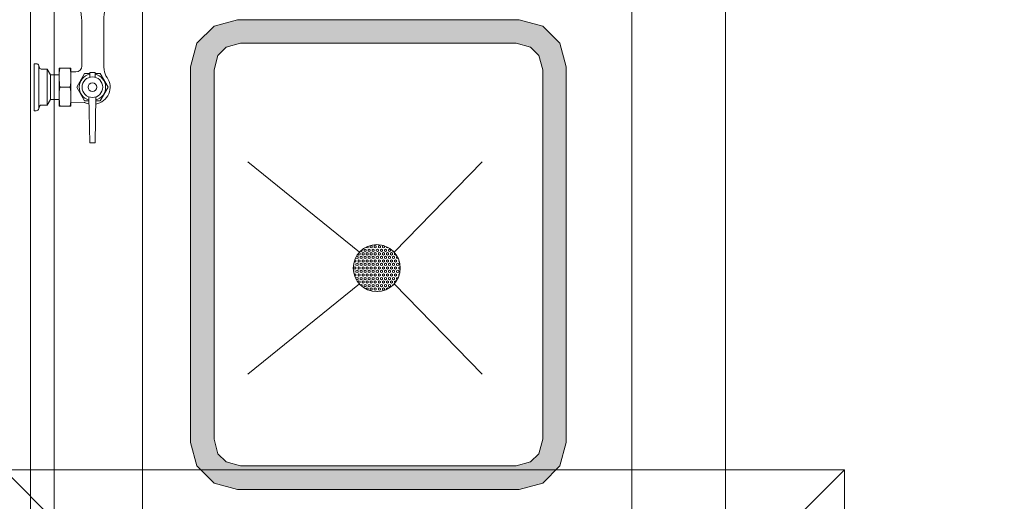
# Model space of a CAD drawing. Header units: millimetres. Extents: x 99250 to 122845, y -19292 to 18303.
# Tile 39 of 99: x 114108 to 115158, y 12141 to 12655. Entities that reach past the tile are written whole.
import ezdxf

# ---------------------------------------------------------------- set-up
doc = ezdxf.new("R2010")
doc.units = ezdxf.units.MM
doc.header["$MEASUREMENT"] = 0
doc.layers.add('IRISH HOUSE_HYD AIRPORT_DRAINAGE LAYOUT 1$0$GREY SCALE', color=8, linetype='Continuous')
doc.layers.add('IRISH HOUSE_HYD AIRPORT_DRAINAGE LAYOUT 1$0$GREYSCALE', color=8, linetype='Continuous', lineweight=0)
doc.layers.add('M-MEP-ELPR-EQUIP', color=6, linetype='Continuous', lineweight=20)

# ---------------------------------------------------------------- blocks, each defined once
blk = doc.blocks.new('IRISH HOUSE_HYD AIRPORT_DRAINAGE LAYOUT 1$0$FLOOR PLAN')
at = {"layer": 'IRISH HOUSE_HYD AIRPORT_DRAINAGE LAYOUT 1$0$GREYSCALE', "lineweight": 0}
h = blk.add_hatch(color=8, dxfattribs=at)
h.dxf.hatch_style = 1
h.paths.add_polyline_path([(14340, 12153.6), (14640.8, 12153.6), (14665.8, 12160.3), (14684.2, 12178.7), (14690.9, 12203.7), (14690.9, 12604.7), (14684.2, 12629.8), (14665.8, 12648.1), (14640.8, 12654.8), (14340, 12654.8), (14315, 12648.1), (14296.6, 12629.7), (14289.9, 12604.7), (14289.9, 12203.7), (14296.6, 12178.6), (14315, 12160.3)])
h.paths.add_polyline_path([(14343.3, 12178.7), (14637.5, 12178.7), (14652.9, 12182.8), (14661.7, 12191.6), (14665.8, 12207), (14665.8, 12601.4), (14661.7, 12616.8), (14652.8, 12625.6), (14637.5, 12629.8), (14343.3, 12629.7), (14327.9, 12625.6), (14319.1, 12616.8), (14315, 12601.4), (14315, 12207), (14319.1, 12191.6), (14328, 12182.8)], flags=16)
at = {"layer": 'IRISH HOUSE_HYD AIRPORT_DRAINAGE LAYOUT 1$0$GREYSCALE', "color": 8, "lineweight": 0}
for p, q in [((14119.2, 13241.3), (14119.2, 12032.3)), ((14144.3, 12032.3), (14144.2, 13241.3)), ((14238.5, 12032.3), (14238.5, 13241.3)), ((14760.8, 12032.4), (14760.7, 13241.3)), ((14861, 12032.4), (14861, 13241.4)), ((14173.9, 12627.6), (14173.9, 12653.9)), ((14173.9, 12605.4), (14173.9, 12653.7)), ((14197.4, 12627.6), (14197.4, 12653.9)), ((14197.4, 12605.4), (14197.4, 12653.7)), ((14340, 12654.8), (14315, 12648.1)), ((14640.8, 12654.8), (14340, 12654.8)), ((14665.8, 12648.1), (14640.8, 12654.8)), ((14315, 12648.1), (14296.6, 12629.7)), ((14684.2, 12629.8), (14665.8, 12648.1)), ((14296.6, 12629.7), (14289.9, 12604.7)), ((14327.9, 12625.6), (14319.1, 12616.8)), ((14343.3, 12629.7), (14327.9, 12625.6)), ((14637.5, 12629.8), (14343.3, 12629.7)), ((14652.8, 12625.6), (14637.5, 12629.8)), ((14661.7, 12616.8), (14652.8, 12625.6)), ((14690.9, 12604.7), (14684.2, 12629.8)), ((14319.1, 12616.8), (14315, 12601.4)), ((14665.8, 12601.4), (14661.7, 12616.8)), ((14125.2, 12607.9), (14123.2, 12607.9)), ((14123.2, 12607.9), (14123.2, 12557.7)), ((14128, 12559.9), (14128, 12605.7)), ((14129.2, 12602.9), (14128, 12605.7)), ((14136.8, 12601.9), (14130.6, 12601.9)), ((14136.8, 12601.9), (14140.6, 12596.1)), ((14136.8, 12563.7), (14136.8, 12601.9)), ((14162.2, 12603.1), (14149.7, 12603.1)), ((14149.7, 12582.8), (14149.7, 12603.1)), ((14162.2, 12603.1), (14162.2, 12562.6)), ((14162.2, 12599.1), (14167.6, 12599.1)), ((14289.9, 12604.7), (14289.9, 12203.7)), ((14315, 12601.4), (14315, 12207)), ((14665.8, 12207), (14665.8, 12601.4)), ((14690.9, 12203.7), (14690.9, 12604.7)), ((14140.6, 12596.1), (14140.6, 12569.6)), ((14149.7, 12596.1), (14140.6, 12596.1)), ((14176.9, 12597.3), (14168.5, 12582.8)), ((14182.3, 12597.3), (14176.9, 12597.3)), ((14182.3, 12593.4), (14182.3, 12598.6)), ((14188.1, 12598.6), (14182.3, 12598.6)), ((14188.1, 12593.4), (14188.1, 12598.6)), ((14193.5, 12597.3), (14188.1, 12597.3)), ((14201.9, 12582.8), (14193.5, 12597.3)), ((14149.7, 12562.6), (14149.7, 12582.8)), ((14161.4, 12582.8), (14150.5, 12582.8)), ((14168.5, 12582.8), (14176.9, 12568.4)), ((14193.5, 12568.4), (14201.9, 12582.8)), ((14136.8, 12563.7), (14140.6, 12569.5)), ((14149.7, 12569.5), (14140.6, 12569.5)), ((14176.9, 12568.4), (14181.5, 12568.4)), ((14182.3, 12523.3), (14181.5, 12572.5)), ((14188.1, 12523.3), (14188.9, 12572.5)), ((14188.9, 12568.4), (14193.5, 12568.4)), ((14125.2, 12557.7), (14123.2, 12557.7)), ((14129.2, 12562.8), (14128, 12559.9)), ((14136.8, 12563.7), (14130.6, 12563.7)), ((14162.2, 12562.6), (14149.7, 12562.6)), ((14162.2, 12566.7), (14176.4, 12566.6)), ((14182.3, 12523.3), (14188.1, 12523.3)), ((14470.2, 12406.6), (14351.1, 12503)), ((14470.2, 12406.6), (14351.1, 12503)), ((14470.2, 12406.6), (14351.1, 12503)), ((14470.2, 12406.6), (14351.1, 12503)), ((14601.3, 12503), (14507.2, 12406.6)), ((14601.3, 12503), (14507.2, 12406.6)), ((14601.3, 12503), (14507.2, 12406.6)), ((14601.3, 12503), (14507.2, 12406.6)), ((14476.3, 12409.9), (14475.2, 12409.3)), ((14477.3, 12409.3), (14476.3, 12409.9)), ((14477.3, 12411.8), (14477.3, 12412.1)), ((14478.4, 12411.2), (14477.3, 12411.8)), ((14479.5, 12411.8), (14478.4, 12411.2)), ((14479.5, 12411.8), (14479.5, 12413)), ((14479.5, 12413), (14479.5, 12413)), ((14480.6, 12409.9), (14479.5, 12409.3)), ((14481.7, 12409.3), (14480.6, 12409.9)), ((14482.8, 12413.7), (14481.7, 12413)), ((14481.7, 12411.8), (14481.7, 12413)), ((14482.8, 12411.2), (14481.7, 12411.8)), ((14483.9, 12413), (14482.8, 12413.7)), ((14483.9, 12411.8), (14482.8, 12411.2)), ((14483.9, 12411.8), (14483.9, 12413)), ((14484.9, 12409.9), (14483.9, 12409.3)), ((14486, 12409.3), (14484.9, 12409.9)), ((14487.1, 12413.7), (14486, 12413)), ((14486, 12411.8), (14486, 12413)), ((14487.1, 12411.2), (14486, 12411.8)), ((14488.2, 12413), (14487.1, 12413.7)), ((14488.2, 12411.8), (14487.1, 12411.2)), ((14488.2, 12411.8), (14488.2, 12413)), ((14489.3, 12409.9), (14488.2, 12409.3)), ((14490.4, 12409.3), (14489.3, 12409.9)), ((14491.4, 12413.7), (14490.4, 12413)), ((14490.4, 12411.8), (14490.4, 12413)), ((14491.4, 12411.2), (14490.4, 12411.8)), ((14492.5, 12413), (14491.4, 12413.7)), ((14492.5, 12411.8), (14491.4, 12411.2)), ((14492.5, 12411.8), (14492.5, 12413)), ((14493.6, 12409.9), (14492.5, 12409.3)), ((14494.7, 12409.3), (14493.6, 12409.9)), ((14495.8, 12413.7), (14494.7, 12413)), ((14494.7, 12411.8), (14494.7, 12413)), ((14495.8, 12411.2), (14494.7, 12411.8)), ((14496.9, 12413), (14495.8, 12413.7)), ((14496.9, 12411.8), (14495.8, 12411.2)), ((14496.9, 12411.8), (14496.9, 12413)), ((14498, 12409.9), (14496.9, 12409.3)), ((14499, 12409.3), (14498, 12409.9)), ((14499, 12411.8), (14499, 12412.6)), ((14500.1, 12411.2), (14499, 12411.8)), ((14500.9, 12411.6), (14500.1, 12411.2)), ((14502.3, 12409.9), (14501.2, 12409.3)), ((14503.4, 12409.3), (14502.3, 12409.9)), ((14466.5, 12400.5), (14466.5, 12401.3)), ((14467.6, 12399.9), (14466.5, 12400.5)), ((14467.6, 12402.4), (14466.8, 12402)), ((14468.7, 12401.8), (14467.6, 12402.4)), ((14468.7, 12400.5), (14467.6, 12399.9)), ((14468.7, 12404.3), (14468.7, 12404.8)), ((14469.7, 12403.6), (14468.7, 12404.3)), ((14468.7, 12400.5), (14468.7, 12401.8)), ((14470.8, 12404.3), (14469.7, 12403.6)), ((14470.8, 12405.5), (14469.8, 12406.1)), ((14470.8, 12404.3), (14470.8, 12405.5)), ((14471.9, 12402.4), (14470.8, 12401.8)), ((14470.8, 12400.5), (14470.8, 12401.8)), ((14471.9, 12399.9), (14470.8, 12400.5)), ((14471.9, 12407.4), (14471.3, 12407.8)), ((14473, 12408), (14471.9, 12407.4)), ((14473, 12401.8), (14471.9, 12402.4)), ((14473, 12400.5), (14471.9, 12399.9)), ((14473, 12408), (14473, 12409.3)), ((14474.1, 12406.2), (14473, 12405.5)), ((14473, 12404.3), (14473, 12405.5)), ((14474.1, 12403.6), (14473, 12404.3)), ((14473, 12400.5), (14473, 12401.8)), ((14475.2, 12405.5), (14474.1, 12406.2)), ((14475.2, 12404.3), (14474.1, 12403.6)), ((14475.2, 12408), (14475.2, 12409.3)), ((14476.3, 12407.4), (14475.2, 12408)), ((14475.2, 12404.3), (14475.2, 12405.5)), ((14476.3, 12402.4), (14475.2, 12401.8)), ((14475.2, 12400.5), (14475.2, 12401.8)), ((14476.3, 12399.9), (14475.2, 12400.5)), ((14477.3, 12408), (14476.3, 12407.4)), ((14477.3, 12401.8), (14476.3, 12402.4)), ((14477.3, 12400.5), (14476.3, 12399.9)), ((14477.3, 12408), (14477.3, 12409.3)), ((14478.4, 12406.2), (14477.3, 12405.5)), ((14477.3, 12404.3), (14477.3, 12405.5)), ((14478.4, 12403.6), (14477.3, 12404.3)), ((14477.3, 12400.5), (14477.3, 12401.8)), ((14479.5, 12405.5), (14478.4, 12406.2)), ((14479.5, 12404.3), (14478.4, 12403.6)), ((14479.5, 12408), (14479.5, 12409.3)), ((14480.6, 12407.4), (14479.5, 12408)), ((14479.5, 12404.3), (14479.5, 12405.5)), ((14480.6, 12402.4), (14479.5, 12401.8)), ((14479.5, 12400.5), (14479.5, 12401.8)), ((14480.6, 12399.9), (14479.5, 12400.5)), ((14481.7, 12408), (14480.6, 12407.4)), ((14481.7, 12401.8), (14480.6, 12402.4)), ((14481.7, 12400.5), (14480.6, 12399.9)), ((14481.7, 12408), (14481.7, 12409.3)), ((14482.8, 12406.2), (14481.7, 12405.5)), ((14481.7, 12404.3), (14481.7, 12405.5)), ((14482.8, 12403.6), (14481.7, 12404.3)), ((14481.7, 12400.5), (14481.7, 12401.8)), ((14483.9, 12405.5), (14482.8, 12406.2)), ((14483.9, 12404.3), (14482.8, 12403.6)), ((14483.9, 12408), (14483.9, 12409.3)), ((14484.9, 12407.4), (14483.9, 12408)), ((14483.9, 12404.3), (14483.9, 12405.5)), ((14484.9, 12402.4), (14483.9, 12401.8)), ((14483.9, 12400.5), (14483.9, 12401.8)), ((14484.9, 12399.9), (14483.9, 12400.5)), ((14486, 12408), (14484.9, 12407.4)), ((14486, 12401.8), (14484.9, 12402.4)), ((14486, 12400.5), (14484.9, 12399.9)), ((14486, 12408), (14486, 12409.3)), ((14487.1, 12406.2), (14486, 12405.5)), ((14486, 12404.3), (14486, 12405.5)), ((14487.1, 12403.6), (14486, 12404.3)), ((14486, 12400.5), (14486, 12401.8)), ((14488.2, 12405.5), (14487.1, 12406.2)), ((14488.2, 12404.3), (14487.1, 12403.6)), ((14488.2, 12408), (14488.2, 12409.3)), ((14489.3, 12407.4), (14488.2, 12408)), ((14488.2, 12404.3), (14488.2, 12405.5)), ((14489.3, 12402.4), (14488.2, 12401.8)), ((14488.2, 12400.5), (14488.2, 12401.8)), ((14489.3, 12399.9), (14488.2, 12400.5)), ((14490.4, 12408), (14489.3, 12407.4)), ((14490.4, 12401.8), (14489.3, 12402.4)), ((14490.4, 12400.5), (14489.3, 12399.9)), ((14490.4, 12408), (14490.4, 12409.3)), ((14491.4, 12406.2), (14490.4, 12405.5)), ((14490.4, 12404.3), (14490.4, 12405.5)), ((14491.4, 12403.6), (14490.4, 12404.3)), ((14490.4, 12400.5), (14490.4, 12401.8)), ((14492.5, 12405.5), (14491.4, 12406.2)), ((14492.5, 12404.3), (14491.4, 12403.6)), ((14492.5, 12408), (14492.5, 12409.3)), ((14493.6, 12407.4), (14492.5, 12408)), ((14492.5, 12404.3), (14492.5, 12405.5)), ((14493.6, 12402.4), (14492.5, 12401.8)), ((14492.5, 12400.5), (14492.5, 12401.8)), ((14493.6, 12399.9), (14492.5, 12400.5)), ((14494.7, 12408), (14493.6, 12407.4)), ((14494.7, 12401.8), (14493.6, 12402.4)), ((14494.7, 12400.5), (14493.6, 12399.9)), ((14494.7, 12408), (14494.7, 12409.3)), ((14495.8, 12406.2), (14494.7, 12405.5)), ((14494.7, 12404.3), (14494.7, 12405.5)), ((14495.8, 12403.6), (14494.7, 12404.3)), ((14494.7, 12400.5), (14494.7, 12401.8)), ((14496.9, 12405.5), (14495.8, 12406.2)), ((14496.9, 12404.3), (14495.8, 12403.6)), ((14496.9, 12408), (14496.9, 12409.3)), ((14498, 12407.4), (14496.9, 12408)), ((14496.9, 12404.3), (14496.9, 12405.5)), ((14498, 12402.4), (14496.9, 12401.8)), ((14496.9, 12400.5), (14496.9, 12401.8)), ((14498, 12399.9), (14496.9, 12400.5)), ((14499, 12408), (14498, 12407.4)), ((14499, 12401.8), (14498, 12402.4)), ((14499, 12400.5), (14498, 12399.9)), ((14499, 12408), (14499, 12409.3)), ((14500.1, 12406.2), (14499, 12405.5)), ((14499, 12404.3), (14499, 12405.5)), ((14500.1, 12403.6), (14499, 12404.3)), ((14499, 12400.5), (14499, 12401.8)), ((14501.2, 12405.5), (14500.1, 12406.2)), ((14501.2, 12404.3), (14500.1, 12403.6)), ((14501.2, 12408), (14501.2, 12409.3)), ((14502.3, 12407.4), (14501.2, 12408)), ((14501.2, 12404.3), (14501.2, 12405.5)), ((14502.3, 12402.4), (14501.2, 12401.8)), ((14501.2, 12400.5), (14501.2, 12401.8)), ((14502.3, 12399.9), (14501.2, 12400.5)), ((14503.4, 12408), (14502.3, 12407.4)), ((14503.4, 12401.8), (14502.3, 12402.4)), ((14503.4, 12400.5), (14502.3, 12399.9)), ((14503.4, 12408), (14503.4, 12409.3)), ((14504.5, 12406.2), (14503.4, 12405.5)), ((14503.4, 12404.3), (14503.4, 12405.5)), ((14504.5, 12403.6), (14503.4, 12404.3)), ((14503.4, 12400.5), (14503.4, 12401.8)), ((14505.6, 12405.5), (14504.5, 12406.2)), ((14505.6, 12404.3), (14504.5, 12403.6)), ((14505.6, 12408), (14505.6, 12408.3)), ((14506.3, 12407.6), (14505.6, 12408)), ((14505.6, 12404.3), (14505.6, 12405.5)), ((14506.6, 12402.4), (14505.6, 12401.8)), ((14505.6, 12400.5), (14505.6, 12401.8)), ((14506.6, 12399.9), (14505.6, 12400.5)), ((14507.7, 12401.8), (14506.6, 12402.4)), ((14507.7, 12400.5), (14506.6, 12399.9)), ((14508, 12405.7), (14507.7, 12405.5)), ((14507.7, 12404.3), (14507.7, 12405.5)), ((14508.8, 12403.6), (14507.7, 12404.3)), ((14507.7, 12400.5), (14507.7, 12401.8)), ((14509.3, 12404), (14508.8, 12403.6)), ((14510.5, 12402.1), (14509.9, 12401.8)), ((14509.9, 12400.5), (14509.9, 12401.8)), ((14511, 12399.9), (14509.9, 12400.5)), ((14511.5, 12400.2), (14511, 12399.9)), ((14464.3, 12393), (14463.8, 12392.7)), ((14464.3, 12394.2), (14464.1, 12394.4)), ((14464.3, 12393), (14464.3, 12394.2)), ((14465.4, 12391.1), (14464.3, 12390.5)), ((14464.3, 12389.2), (14464.3, 12390.5)), ((14465.4, 12388.6), (14464.3, 12389.2)), ((14465.4, 12396.1), (14464.6, 12396.6)), ((14465.4, 12398.6), (14465.3, 12398.5)), ((14466.5, 12398), (14465.4, 12398.6)), ((14466.5, 12396.8), (14465.4, 12396.1)), ((14466.5, 12390.5), (14465.4, 12391.1)), ((14466.5, 12389.2), (14465.4, 12388.6)), ((14466.5, 12396.8), (14466.5, 12398)), ((14467.6, 12394.9), (14466.5, 12394.2)), ((14466.5, 12393), (14466.5, 12394.2)), ((14467.6, 12392.4), (14466.5, 12393)), ((14466.5, 12389.2), (14466.5, 12390.5)), ((14468.7, 12394.2), (14467.6, 12394.9)), ((14468.7, 12393), (14467.6, 12392.4)), ((14469.7, 12398.6), (14468.7, 12398)), ((14468.7, 12396.8), (14468.7, 12398)), ((14469.7, 12396.1), (14468.7, 12396.8)), ((14468.7, 12393), (14468.7, 12394.2)), ((14469.7, 12391.1), (14468.7, 12390.5)), ((14468.7, 12389.2), (14468.7, 12390.5)), ((14469.7, 12388.6), (14468.7, 12389.2)), ((14470.8, 12398), (14469.7, 12398.6)), ((14470.8, 12396.8), (14469.7, 12396.1)), ((14470.8, 12390.5), (14469.7, 12391.1)), ((14470.8, 12389.2), (14469.7, 12388.6)), ((14470.8, 12396.8), (14470.8, 12398)), ((14471.9, 12394.9), (14470.8, 12394.2)), ((14470.8, 12393), (14470.8, 12394.2)), ((14471.9, 12392.4), (14470.8, 12393)), ((14470.8, 12389.2), (14470.8, 12390.5)), ((14473, 12394.2), (14471.9, 12394.9)), ((14473, 12393), (14471.9, 12392.4)), ((14474.1, 12398.6), (14473, 12398)), ((14473, 12396.8), (14473, 12398)), ((14474.1, 12396.1), (14473, 12396.8)), ((14473, 12393), (14473, 12394.2)), ((14474.1, 12391.1), (14473, 12390.5)), ((14473, 12389.2), (14473, 12390.5)), ((14474.1, 12388.6), (14473, 12389.2)), ((14475.2, 12398), (14474.1, 12398.6)), ((14475.2, 12396.8), (14474.1, 12396.1)), ((14475.2, 12390.5), (14474.1, 12391.1)), ((14475.2, 12389.2), (14474.1, 12388.6)), ((14475.2, 12396.8), (14475.2, 12398)), ((14476.3, 12394.9), (14475.2, 12394.2)), ((14475.2, 12393), (14475.2, 12394.2)), ((14476.3, 12392.4), (14475.2, 12393)), ((14475.2, 12389.2), (14475.2, 12390.5)), ((14477.3, 12394.2), (14476.3, 12394.9)), ((14477.3, 12393), (14476.3, 12392.4)), ((14478.4, 12398.6), (14477.3, 12398)), ((14477.3, 12396.8), (14477.3, 12398)), ((14478.4, 12396.1), (14477.3, 12396.8)), ((14477.3, 12393), (14477.3, 12394.2)), ((14478.4, 12391.1), (14477.3, 12390.5)), ((14477.3, 12389.2), (14477.3, 12390.5)), ((14478.4, 12388.6), (14477.3, 12389.2)), ((14479.5, 12398), (14478.4, 12398.6)), ((14479.5, 12396.8), (14478.4, 12396.1)), ((14479.5, 12390.5), (14478.4, 12391.1)), ((14479.5, 12389.2), (14478.4, 12388.6)), ((14479.5, 12396.8), (14479.5, 12398)), ((14480.6, 12394.9), (14479.5, 12394.2)), ((14479.5, 12393), (14479.5, 12394.2)), ((14480.6, 12392.4), (14479.5, 12393)), ((14479.5, 12389.2), (14479.5, 12390.5)), ((14481.7, 12394.2), (14480.6, 12394.9)), ((14481.7, 12393), (14480.6, 12392.4)), ((14482.8, 12398.6), (14481.7, 12398)), ((14481.7, 12396.8), (14481.7, 12398)), ((14482.8, 12396.1), (14481.7, 12396.8)), ((14481.7, 12393), (14481.7, 12394.2)), ((14482.8, 12391.1), (14481.7, 12390.5)), ((14481.7, 12389.2), (14481.7, 12390.5)), ((14482.8, 12388.6), (14481.7, 12389.2)), ((14483.9, 12398), (14482.8, 12398.6)), ((14483.9, 12396.8), (14482.8, 12396.1)), ((14483.9, 12390.5), (14482.8, 12391.1)), ((14483.9, 12389.2), (14482.8, 12388.6)), ((14483.9, 12396.8), (14483.9, 12398)), ((14484.9, 12394.9), (14483.9, 12394.2)), ((14483.9, 12393), (14483.9, 12394.2)), ((14484.9, 12392.4), (14483.9, 12393)), ((14483.9, 12389.2), (14483.9, 12390.5)), ((14486, 12394.2), (14484.9, 12394.9)), ((14486, 12393), (14484.9, 12392.4)), ((14487.1, 12398.6), (14486, 12398)), ((14486, 12396.8), (14486, 12398)), ((14487.1, 12396.1), (14486, 12396.8)), ((14486, 12393), (14486, 12394.2)), ((14487.1, 12391.1), (14486, 12390.5)), ((14486, 12389.2), (14486, 12390.5)), ((14487.1, 12388.6), (14486, 12389.2)), ((14488.2, 12398), (14487.1, 12398.6)), ((14488.2, 12396.8), (14487.1, 12396.1)), ((14488.2, 12390.5), (14487.1, 12391.1)), ((14488.2, 12389.2), (14487.1, 12388.6)), ((14488.2, 12396.8), (14488.2, 12398)), ((14489.3, 12394.9), (14488.2, 12394.2)), ((14488.2, 12393), (14488.2, 12394.2)), ((14489.3, 12392.4), (14488.2, 12393)), ((14488.2, 12389.2), (14488.2, 12390.5)), ((14490.4, 12394.2), (14489.3, 12394.9)), ((14490.4, 12393), (14489.3, 12392.4)), ((14491.4, 12398.6), (14490.4, 12398)), ((14490.4, 12396.8), (14490.4, 12398)), ((14491.4, 12396.1), (14490.4, 12396.8)), ((14490.4, 12393), (14490.4, 12394.2)), ((14491.4, 12391.1), (14490.4, 12390.5)), ((14490.4, 12389.2), (14490.4, 12390.5)), ((14491.4, 12388.6), (14490.4, 12389.2)), ((14492.5, 12398), (14491.4, 12398.6)), ((14492.5, 12396.8), (14491.4, 12396.1)), ((14492.5, 12390.5), (14491.4, 12391.1)), ((14492.5, 12389.2), (14491.4, 12388.6)), ((14492.5, 12396.8), (14492.5, 12398)), ((14493.6, 12394.9), (14492.5, 12394.2)), ((14492.5, 12393), (14492.5, 12394.2)), ((14493.6, 12392.4), (14492.5, 12393)), ((14492.5, 12389.2), (14492.5, 12390.5)), ((14494.7, 12394.2), (14493.6, 12394.9)), ((14494.7, 12393), (14493.6, 12392.4)), ((14495.8, 12398.6), (14494.7, 12398)), ((14494.7, 12396.8), (14494.7, 12398)), ((14495.8, 12396.1), (14494.7, 12396.8)), ((14494.7, 12393), (14494.7, 12394.2)), ((14495.8, 12391.1), (14494.7, 12390.5)), ((14494.7, 12389.2), (14494.7, 12390.5)), ((14495.8, 12388.6), (14494.7, 12389.2)), ((14496.9, 12398), (14495.8, 12398.6)), ((14496.9, 12396.8), (14495.8, 12396.1)), ((14496.9, 12390.5), (14495.8, 12391.1)), ((14496.9, 12389.2), (14495.8, 12388.6)), ((14496.9, 12396.8), (14496.9, 12398)), ((14498, 12394.9), (14496.9, 12394.2)), ((14496.9, 12393), (14496.9, 12394.2)), ((14498, 12392.4), (14496.9, 12393)), ((14496.9, 12389.2), (14496.9, 12390.5)), ((14499, 12394.2), (14498, 12394.9)), ((14499, 12393), (14498, 12392.4)), ((14500.1, 12398.6), (14499, 12398)), ((14499, 12396.8), (14499, 12398)), ((14500.1, 12396.1), (14499, 12396.8)), ((14499, 12393), (14499, 12394.2)), ((14500.1, 12391.1), (14499, 12390.5)), ((14499, 12389.2), (14499, 12390.5)), ((14500.1, 12388.6), (14499, 12389.2)), ((14501.2, 12398), (14500.1, 12398.6)), ((14501.2, 12396.8), (14500.1, 12396.1)), ((14501.2, 12390.5), (14500.1, 12391.1)), ((14501.2, 12389.2), (14500.1, 12388.6)), ((14501.2, 12396.8), (14501.2, 12398)), ((14502.3, 12394.9), (14501.2, 12394.2)), ((14501.2, 12393), (14501.2, 12394.2)), ((14502.3, 12392.4), (14501.2, 12393)), ((14501.2, 12389.2), (14501.2, 12390.5)), ((14503.4, 12394.2), (14502.3, 12394.9)), ((14503.4, 12393), (14502.3, 12392.4)), ((14504.5, 12398.6), (14503.4, 12398)), ((14503.4, 12396.8), (14503.4, 12398)), ((14504.5, 12396.1), (14503.4, 12396.8)), ((14503.4, 12393), (14503.4, 12394.2)), ((14504.5, 12391.1), (14503.4, 12390.5)), ((14503.4, 12389.2), (14503.4, 12390.5)), ((14504.5, 12388.6), (14503.4, 12389.2)), ((14505.6, 12398), (14504.5, 12398.6)), ((14505.6, 12396.8), (14504.5, 12396.1)), ((14505.6, 12390.5), (14504.5, 12391.1)), ((14505.6, 12389.2), (14504.5, 12388.6)), ((14505.6, 12396.8), (14505.6, 12398)), ((14506.6, 12394.9), (14505.6, 12394.2)), ((14505.6, 12393), (14505.6, 12394.2)), ((14506.6, 12392.4), (14505.6, 12393)), ((14505.6, 12389.2), (14505.6, 12390.5)), ((14507.7, 12394.2), (14506.6, 12394.9)), ((14507.7, 12393), (14506.6, 12392.4)), ((14508.8, 12398.6), (14507.7, 12398)), ((14507.7, 12396.8), (14507.7, 12398)), ((14508.8, 12396.1), (14507.7, 12396.8)), ((14507.7, 12393), (14507.7, 12394.2)), ((14508.8, 12391.1), (14507.7, 12390.5)), ((14507.7, 12389.2), (14507.7, 12390.5)), ((14508.8, 12388.6), (14507.7, 12389.2)), ((14509.9, 12398), (14508.8, 12398.6)), ((14509.9, 12396.8), (14508.8, 12396.1)), ((14509.9, 12390.5), (14508.8, 12391.1)), ((14509.9, 12389.2), (14508.8, 12388.6)), ((14509.9, 12396.8), (14509.9, 12398)), ((14511, 12394.9), (14509.9, 12394.2)), ((14509.9, 12393), (14509.9, 12394.2)), ((14511, 12392.4), (14509.9, 12393)), ((14509.9, 12389.2), (14509.9, 12390.5)), ((14512.1, 12394.2), (14511, 12394.9)), ((14512.1, 12393), (14511, 12392.4)), ((14512.3, 12398.2), (14512.1, 12398)), ((14512.1, 12396.8), (14512.1, 12398)), ((14512.9, 12396.3), (14512.1, 12396.8)), ((14512.1, 12393), (14512.1, 12394.2)), ((14513.2, 12391.1), (14512.1, 12390.5)), ((14512.1, 12389.2), (14512.1, 12390.5)), ((14513.2, 12388.6), (14512.1, 12389.2)), ((14513.8, 12390.8), (14513.2, 12391.1)), ((14513.8, 12389), (14513.2, 12388.6)), ((14464.3, 12386.7), (14463.8, 12387)), ((14464.3, 12385.5), (14464, 12385.3)), ((14464.3, 12385.5), (14464.3, 12386.7)), ((14465.4, 12383.6), (14464.5, 12383.1)), ((14465.4, 12381.1), (14465.1, 12381.3)), ((14466.5, 12383), (14465.4, 12383.6)), ((14466.5, 12381.7), (14465.4, 12381.1)), ((14467.6, 12387.4), (14466.5, 12386.7)), ((14466.5, 12385.5), (14466.5, 12386.7)), ((14467.6, 12384.9), (14466.5, 12385.5)), ((14466.5, 12381.7), (14466.5, 12383)), ((14467.6, 12379.8), (14466.5, 12379.2)), ((14466.5, 12378.1), (14466.5, 12379.2)), ((14468.7, 12386.7), (14467.6, 12387.4)), ((14468.7, 12385.5), (14467.6, 12384.9)), ((14468.7, 12379.2), (14467.6, 12379.8)), ((14468.7, 12385.5), (14468.7, 12386.7)), ((14469.7, 12383.6), (14468.7, 12383)), ((14468.7, 12381.7), (14468.7, 12383)), ((14469.7, 12381.1), (14468.7, 12381.7)), ((14468.7, 12378), (14468.7, 12379.2)), ((14470.8, 12383), (14469.7, 12383.6)), ((14470.8, 12381.7), (14469.7, 12381.1)), ((14471.9, 12387.4), (14470.8, 12386.7)), ((14470.8, 12385.5), (14470.8, 12386.7)), ((14471.9, 12384.9), (14470.8, 12385.5)), ((14470.8, 12381.7), (14470.8, 12383)), ((14471.9, 12379.8), (14470.8, 12379.2)), ((14470.8, 12378), (14470.8, 12379.2)), ((14473, 12386.7), (14471.9, 12387.4)), ((14473, 12385.5), (14471.9, 12384.9)), ((14473, 12379.2), (14471.9, 12379.8)), ((14473, 12385.5), (14473, 12386.7)), ((14474.1, 12383.6), (14473, 12383)), ((14473, 12381.7), (14473, 12383)), ((14474.1, 12381.1), (14473, 12381.7)), ((14473, 12378), (14473, 12379.2)), ((14475.2, 12383), (14474.1, 12383.6)), ((14475.2, 12381.7), (14474.1, 12381.1)), ((14476.3, 12387.4), (14475.2, 12386.7)), ((14475.2, 12385.5), (14475.2, 12386.7)), ((14476.3, 12384.9), (14475.2, 12385.5)), ((14475.2, 12381.7), (14475.2, 12383)), ((14476.3, 12379.8), (14475.2, 12379.2)), ((14475.2, 12378), (14475.2, 12379.2)), ((14477.3, 12386.7), (14476.3, 12387.4)), ((14477.3, 12385.5), (14476.3, 12384.9)), ((14477.3, 12379.2), (14476.3, 12379.8)), ((14477.3, 12385.5), (14477.3, 12386.7)), ((14478.4, 12383.6), (14477.3, 12383)), ((14477.3, 12381.7), (14477.3, 12383)), ((14478.4, 12381.1), (14477.3, 12381.7)), ((14477.3, 12378), (14477.3, 12379.2)), ((14479.5, 12383), (14478.4, 12383.6)), ((14479.5, 12381.7), (14478.4, 12381.1)), ((14480.6, 12387.4), (14479.5, 12386.7)), ((14479.5, 12385.5), (14479.5, 12386.7)), ((14480.6, 12384.9), (14479.5, 12385.5)), ((14479.5, 12381.7), (14479.5, 12383)), ((14480.6, 12379.8), (14479.5, 12379.2)), ((14479.5, 12378), (14479.5, 12379.2)), ((14481.7, 12386.7), (14480.6, 12387.4)), ((14481.7, 12385.5), (14480.6, 12384.9)), ((14481.7, 12379.2), (14480.6, 12379.8)), ((14481.7, 12385.5), (14481.7, 12386.7)), ((14482.8, 12383.6), (14481.7, 12383)), ((14481.7, 12381.7), (14481.7, 12383)), ((14482.8, 12381.1), (14481.7, 12381.7)), ((14481.7, 12378), (14481.7, 12379.2)), ((14483.9, 12383), (14482.8, 12383.6)), ((14483.9, 12381.7), (14482.8, 12381.1)), ((14484.9, 12387.4), (14483.9, 12386.7)), ((14483.9, 12385.5), (14483.9, 12386.7)), ((14484.9, 12384.9), (14483.9, 12385.5)), ((14483.9, 12381.7), (14483.9, 12383)), ((14484.9, 12379.8), (14483.9, 12379.2)), ((14483.9, 12378), (14483.9, 12379.2)), ((14486, 12386.7), (14484.9, 12387.4)), ((14486, 12385.5), (14484.9, 12384.9)), ((14486, 12379.2), (14484.9, 12379.8)), ((14486, 12385.5), (14486, 12386.7)), ((14487.1, 12383.6), (14486, 12383)), ((14486, 12381.7), (14486, 12383)), ((14487.1, 12381.1), (14486, 12381.7)), ((14486, 12378), (14486, 12379.2)), ((14488.2, 12383), (14487.1, 12383.6)), ((14488.2, 12381.7), (14487.1, 12381.1)), ((14489.3, 12387.4), (14488.2, 12386.7)), ((14488.2, 12385.5), (14488.2, 12386.7)), ((14489.3, 12384.9), (14488.2, 12385.5)), ((14488.2, 12381.7), (14488.2, 12383)), ((14489.3, 12379.8), (14488.2, 12379.2)), ((14488.2, 12378), (14488.2, 12379.2)), ((14490.4, 12386.7), (14489.3, 12387.4)), ((14490.4, 12385.5), (14489.3, 12384.9)), ((14490.4, 12379.2), (14489.3, 12379.8)), ((14490.4, 12385.5), (14490.4, 12386.7)), ((14491.4, 12383.6), (14490.4, 12383)), ((14490.4, 12381.7), (14490.4, 12383)), ((14491.4, 12381.1), (14490.4, 12381.7)), ((14490.4, 12378), (14490.4, 12379.2)), ((14492.5, 12383), (14491.4, 12383.6)), ((14492.5, 12381.7), (14491.4, 12381.1)), ((14493.6, 12387.4), (14492.5, 12386.7)), ((14492.5, 12385.5), (14492.5, 12386.7)), ((14493.6, 12384.9), (14492.5, 12385.5)), ((14492.5, 12381.7), (14492.5, 12383)), ((14493.6, 12379.8), (14492.5, 12379.2)), ((14492.5, 12378), (14492.5, 12379.2)), ((14494.7, 12386.7), (14493.6, 12387.4)), ((14494.7, 12385.5), (14493.6, 12384.9)), ((14494.7, 12379.2), (14493.6, 12379.8)), ((14494.7, 12385.5), (14494.7, 12386.7)), ((14495.8, 12383.6), (14494.7, 12383)), ((14494.7, 12381.7), (14494.7, 12383)), ((14495.8, 12381.1), (14494.7, 12381.7)), ((14494.7, 12378), (14494.7, 12379.2)), ((14496.9, 12383), (14495.8, 12383.6)), ((14496.9, 12381.7), (14495.8, 12381.1)), ((14498, 12387.4), (14496.9, 12386.7)), ((14496.9, 12385.5), (14496.9, 12386.7)), ((14498, 12384.9), (14496.9, 12385.5)), ((14496.9, 12381.7), (14496.9, 12383)), ((14498, 12379.8), (14496.9, 12379.2)), ((14496.9, 12378), (14496.9, 12379.2)), ((14499, 12386.7), (14498, 12387.4)), ((14499, 12385.5), (14498, 12384.9)), ((14499, 12379.2), (14498, 12379.8)), ((14499, 12385.5), (14499, 12386.7)), ((14500.1, 12383.6), (14499, 12383)), ((14499, 12381.7), (14499, 12383)), ((14500.1, 12381.1), (14499, 12381.7)), ((14499, 12378), (14499, 12379.2)), ((14501.2, 12383), (14500.1, 12383.6)), ((14501.2, 12381.7), (14500.1, 12381.1)), ((14502.3, 12387.4), (14501.2, 12386.7)), ((14501.2, 12385.5), (14501.2, 12386.7)), ((14502.3, 12384.9), (14501.2, 12385.5)), ((14501.2, 12381.7), (14501.2, 12383)), ((14502.3, 12379.8), (14501.2, 12379.2)), ((14501.2, 12378), (14501.2, 12379.2)), ((14503.4, 12386.7), (14502.3, 12387.4)), ((14503.4, 12385.5), (14502.3, 12384.9)), ((14503.4, 12379.2), (14502.3, 12379.8)), ((14503.4, 12385.5), (14503.4, 12386.7)), ((14504.5, 12383.6), (14503.4, 12383)), ((14503.4, 12381.7), (14503.4, 12383)), ((14504.5, 12381.1), (14503.4, 12381.7)), ((14503.4, 12378), (14503.4, 12379.2)), ((14505.6, 12383), (14504.5, 12383.6)), ((14505.6, 12381.7), (14504.5, 12381.1)), ((14506.6, 12387.4), (14505.6, 12386.7)), ((14505.6, 12385.5), (14505.6, 12386.7)), ((14506.6, 12384.9), (14505.6, 12385.5)), ((14505.6, 12381.7), (14505.6, 12383)), ((14506.6, 12379.8), (14505.6, 12379.2)), ((14505.6, 12378), (14505.6, 12379.2)), ((14507.7, 12386.7), (14506.6, 12387.4)), ((14507.7, 12385.5), (14506.6, 12384.9)), ((14507.7, 12379.2), (14506.6, 12379.8)), ((14507.7, 12385.5), (14507.7, 12386.7)), ((14508.8, 12383.6), (14507.7, 12383)), ((14507.7, 12381.7), (14507.7, 12383)), ((14508.8, 12381.1), (14507.7, 12381.7)), ((14507.7, 12378), (14507.7, 12379.2)), ((14509.9, 12383), (14508.8, 12383.6)), ((14509.9, 12381.7), (14508.8, 12381.1)), ((14511, 12387.4), (14509.9, 12386.7)), ((14509.9, 12385.5), (14509.9, 12386.7)), ((14511, 12384.9), (14509.9, 12385.5)), ((14509.9, 12381.7), (14509.9, 12383)), ((14511, 12379.8), (14509.9, 12379.2)), ((14509.9, 12378), (14509.9, 12379.2)), ((14512.1, 12386.7), (14511, 12387.4)), ((14512.1, 12385.5), (14511, 12384.9)), ((14511.6, 12379.5), (14511, 12379.8)), ((14512.1, 12385.5), (14512.1, 12386.7)), ((14513, 12383.5), (14512.1, 12383)), ((14512.1, 12381.7), (14512.1, 12383)), ((14512.4, 12381.5), (14512.1, 12381.7)), ((14470.2, 12372.9), (14351.1, 12276.5)), ((14470.2, 12372.9), (14351.1, 12276.5)), ((14470.2, 12372.9), (14351.1, 12276.5)), ((14470.2, 12372.9), (14351.1, 12276.5)), ((14467.6, 12377.3), (14466.6, 12377.9)), ((14468.7, 12378), (14467.6, 12377.3)), ((14469.7, 12376.1), (14468.7, 12375.5)), ((14468.7, 12374.7), (14468.7, 12375.5)), ((14469.7, 12373.6), (14469.4, 12373.8)), ((14470.8, 12375.5), (14469.7, 12376.1)), ((14470.8, 12374.2), (14469.7, 12373.6)), ((14471.9, 12377.3), (14470.8, 12378)), ((14470.8, 12374.2), (14470.8, 12375.5)), ((14471.9, 12372.3), (14471.1, 12371.9)), ((14473, 12378), (14471.9, 12377.3)), ((14473, 12371.7), (14471.9, 12372.3)), ((14473, 12370.4), (14472.8, 12370.3)), ((14474.1, 12376.1), (14473, 12375.5)), ((14473, 12374.2), (14473, 12375.5)), ((14474.1, 12373.6), (14473, 12374.2)), ((14473, 12370.4), (14473, 12371.7)), ((14475.2, 12375.5), (14474.1, 12376.1)), ((14475.2, 12374.2), (14474.1, 12373.6)), ((14476.3, 12377.3), (14475.2, 12378)), ((14475.2, 12374.2), (14475.2, 12375.5)), ((14476.3, 12372.3), (14475.2, 12371.7)), ((14475.2, 12370.4), (14475.2, 12371.7)), ((14476.3, 12369.8), (14475.2, 12370.4)), ((14477.3, 12378), (14476.3, 12377.3)), ((14477.3, 12371.7), (14476.3, 12372.3)), ((14477.3, 12370.4), (14476.3, 12369.8)), ((14478.4, 12376.1), (14477.3, 12375.5)), ((14477.3, 12374.2), (14477.3, 12375.5)), ((14478.4, 12373.6), (14477.3, 12374.2)), ((14477.3, 12370.4), (14477.3, 12371.7)), ((14478.4, 12368.6), (14477.3, 12367.9)), ((14477.3, 12367.4), (14477.3, 12367.9)), ((14479.5, 12375.5), (14478.4, 12376.1)), ((14479.5, 12374.2), (14478.4, 12373.6)), ((14479.5, 12367.9), (14478.4, 12368.6)), ((14480.6, 12377.3), (14479.5, 12378)), ((14479.5, 12374.2), (14479.5, 12375.5)), ((14480.6, 12372.3), (14479.5, 12371.7)), ((14479.5, 12370.4), (14479.5, 12371.7)), ((14480.6, 12369.8), (14479.5, 12370.4)), ((14479.5, 12366.7), (14479.5, 12367.9)), ((14481.7, 12378), (14480.6, 12377.3)), ((14481.7, 12371.7), (14480.6, 12372.3)), ((14481.7, 12370.4), (14480.6, 12369.8)), ((14482.8, 12376.1), (14481.7, 12375.5)), ((14481.7, 12374.2), (14481.7, 12375.5)), ((14482.8, 12373.6), (14481.7, 12374.2)), ((14481.7, 12370.4), (14481.7, 12371.7)), ((14482.8, 12368.6), (14481.7, 12367.9)), ((14481.7, 12366.7), (14481.7, 12367.9)), ((14483.9, 12375.5), (14482.8, 12376.1)), ((14483.9, 12374.2), (14482.8, 12373.6)), ((14483.9, 12367.9), (14482.8, 12368.6)), ((14484.9, 12377.3), (14483.9, 12378)), ((14483.9, 12374.2), (14483.9, 12375.5)), ((14484.9, 12372.3), (14483.9, 12371.7)), ((14483.9, 12370.4), (14483.9, 12371.7)), ((14484.9, 12369.8), (14483.9, 12370.4)), ((14483.9, 12366.7), (14483.9, 12367.9)), ((14486, 12378), (14484.9, 12377.3)), ((14486, 12371.7), (14484.9, 12372.3)), ((14486, 12370.4), (14484.9, 12369.8)), ((14487.1, 12376.1), (14486, 12375.5)), ((14486, 12374.2), (14486, 12375.5)), ((14487.1, 12373.6), (14486, 12374.2)), ((14486, 12370.4), (14486, 12371.7)), ((14487.1, 12368.6), (14486, 12367.9)), ((14486, 12366.7), (14486, 12367.9)), ((14488.2, 12375.5), (14487.1, 12376.1)), ((14488.2, 12374.2), (14487.1, 12373.6)), ((14488.2, 12367.9), (14487.1, 12368.6)), ((14489.3, 12377.3), (14488.2, 12378)), ((14488.2, 12374.2), (14488.2, 12375.5)), ((14489.3, 12372.3), (14488.2, 12371.7)), ((14488.2, 12370.4), (14488.2, 12371.7)), ((14489.3, 12369.8), (14488.2, 12370.4)), ((14488.2, 12366.7), (14488.2, 12367.9)), ((14490.4, 12378), (14489.3, 12377.3)), ((14490.4, 12371.7), (14489.3, 12372.3)), ((14490.4, 12370.4), (14489.3, 12369.8)), ((14491.4, 12376.1), (14490.4, 12375.5)), ((14490.4, 12374.2), (14490.4, 12375.5)), ((14491.4, 12373.6), (14490.4, 12374.2)), ((14490.4, 12370.4), (14490.4, 12371.7)), ((14491.4, 12368.6), (14490.4, 12367.9)), ((14490.4, 12366.7), (14490.4, 12367.9)), ((14492.5, 12375.5), (14491.4, 12376.1)), ((14492.5, 12374.2), (14491.4, 12373.6)), ((14492.5, 12367.9), (14491.4, 12368.6)), ((14493.6, 12377.3), (14492.5, 12378)), ((14492.5, 12374.2), (14492.5, 12375.5)), ((14493.6, 12372.3), (14492.5, 12371.7)), ((14492.5, 12370.4), (14492.5, 12371.7)), ((14493.6, 12369.8), (14492.5, 12370.4)), ((14492.5, 12366.7), (14492.5, 12367.9)), ((14494.7, 12378), (14493.6, 12377.3)), ((14494.7, 12371.7), (14493.6, 12372.3)), ((14494.7, 12370.4), (14493.6, 12369.8)), ((14495.8, 12376.1), (14494.7, 12375.5)), ((14494.7, 12374.2), (14494.7, 12375.5)), ((14495.8, 12373.6), (14494.7, 12374.2)), ((14494.7, 12370.4), (14494.7, 12371.7)), ((14495.8, 12368.6), (14494.7, 12367.9)), ((14494.7, 12366.7), (14494.7, 12367.9)), ((14496.9, 12375.5), (14495.8, 12376.1)), ((14496.9, 12374.2), (14495.8, 12373.6)), ((14496.9, 12367.9), (14495.8, 12368.6)), ((14498, 12377.3), (14496.9, 12378)), ((14496.9, 12374.2), (14496.9, 12375.5)), ((14498, 12372.3), (14496.9, 12371.7)), ((14496.9, 12370.4), (14496.9, 12371.7)), ((14498, 12369.8), (14496.9, 12370.4)), ((14496.9, 12366.7), (14496.9, 12367.9)), ((14499, 12378), (14498, 12377.3)), ((14499, 12371.7), (14498, 12372.3)), ((14499, 12370.4), (14498, 12369.8)), ((14500.1, 12376.1), (14499, 12375.5)), ((14499, 12374.2), (14499, 12375.5)), ((14500.1, 12373.6), (14499, 12374.2)), ((14499, 12370.4), (14499, 12371.7)), ((14500.1, 12368.6), (14499, 12367.9)), ((14499, 12366.9), (14499, 12367.9)), ((14501.2, 12375.5), (14500.1, 12376.1)), ((14501.2, 12374.2), (14500.1, 12373.6)), ((14501.1, 12368), (14500.1, 12368.6)), ((14502.3, 12377.3), (14501.2, 12378)), ((14501.2, 12374.2), (14501.2, 12375.5)), ((14502.3, 12372.3), (14501.2, 12371.7)), ((14501.2, 12370.4), (14501.2, 12371.7)), ((14502.3, 12369.8), (14501.2, 12370.4)), ((14503.4, 12378), (14502.3, 12377.3)), ((14503.4, 12371.7), (14502.3, 12372.3)), ((14503.4, 12370.4), (14502.3, 12369.8)), ((14504.5, 12376.1), (14503.4, 12375.5)), ((14503.4, 12374.2), (14503.4, 12375.5)), ((14504.5, 12373.6), (14503.4, 12374.2)), ((14503.4, 12370.4), (14503.4, 12371.7)), ((14505.6, 12375.5), (14504.5, 12376.1)), ((14505.6, 12374.2), (14504.5, 12373.6)), ((14506.6, 12377.3), (14505.6, 12378)), ((14505.6, 12374.2), (14505.6, 12375.5)), ((14506.6, 12372.3), (14505.6, 12371.7)), ((14505.6, 12371.2), (14505.6, 12371.7)), ((14507.7, 12378), (14506.6, 12377.3)), ((14506.7, 12372.3), (14506.6, 12372.3)), ((14601.3, 12276.5), (14507.2, 12372.9)), ((14601.3, 12276.5), (14507.2, 12372.9)), ((14601.3, 12276.5), (14507.2, 12372.9)), ((14601.3, 12276.5), (14507.2, 12372.9)), ((14508.8, 12376.1), (14507.7, 12375.5)), ((14507.7, 12374.2), (14507.7, 12375.5)), ((14508.2, 12373.9), (14507.7, 12374.2)), ((14509.5, 12375.7), (14508.8, 12376.1)), ((14510.6, 12377.6), (14509.9, 12378)), ((14479.5, 12366.7), (14479.3, 12366.5)), ((14482.8, 12366.1), (14481.7, 12366.7)), ((14483.9, 12366.7), (14482.8, 12366.1)), ((14487.1, 12366.1), (14486, 12366.7)), ((14488.2, 12366.7), (14487.1, 12366.1)), ((14489.3, 12364.8), (14489.1, 12364.7)), ((14489.5, 12364.7), (14489.3, 12364.8)), ((14491.4, 12366.1), (14490.4, 12366.7)), ((14492.5, 12366.7), (14491.4, 12366.1)), ((14495.8, 12366.1), (14494.7, 12366.7)), ((14496.9, 12366.7), (14495.8, 12366.1)), ((14289.9, 12203.7), (14296.6, 12178.6)), ((14315, 12207), (14319.1, 12191.6)), ((14661.7, 12191.6), (14665.8, 12207)), ((14684.2, 12178.7), (14690.9, 12203.7)), ((14319.1, 12191.6), (14328, 12182.8)), ((14652.9, 12182.8), (14661.7, 12191.6)), ((14328, 12182.8), (14343.3, 12178.7)), ((14343.3, 12178.7), (14637.5, 12178.7)), ((14637.5, 12178.7), (14652.9, 12182.8)), ((14665.8, 12160.3), (14684.2, 12178.7)), ((14296.6, 12178.6), (14315, 12160.3)), ((14315, 12160.3), (14340, 12153.6)), ((14640.8, 12153.6), (14665.8, 12160.3)), ((14340, 12153.6), (14640.8, 12153.6))]:
    blk.add_line(p, q, dxfattribs=at)
at = {"layer": 'IRISH HOUSE_HYD AIRPORT_DRAINAGE LAYOUT 1$0$GREYSCALE', "color": 8, "lineweight": 0, "ltscale": 125}
for p, q in [((14987.7, 12174.4), (14091, 12174.4)), ((14987.7, 12174.4), (14091, 11277.5)), ((14091, 12174.4), (14987.7, 11277.5)), ((14987.7, 11277.5), (14987.7, 12174.4))]:
    blk.add_line(p, q, dxfattribs=at)
at = {"layer": 'IRISH HOUSE_HYD AIRPORT_DRAINAGE LAYOUT 1$0$GREYSCALE', "color": 8, "lineweight": 0}
for centre, radius in [((14185.2, 12582.8), 11), ((14185.2, 12582.8), 4.7), ((14488.7, 12389.7), 25.1), ((14488.7, 12389.7), 25.1), ((14488.7, 12389.7), 25.1), ((14488.7, 12389.7), 25.1)]:
    blk.add_circle(centre, radius, dxfattribs=at)
for centre, radius, start, end in [((21130.7, 10361.1), 7752.9, 141.70885, 166.51663), ((21130.7, 10361.1), 7602.5, 141.77328, 166.24476), ((14124.5, 12653.7), 49.3, 0.0026, 15.6951), ((14246.7, 12653.9), 49.3, 164.2972, 180.0026), ((14125.2, 12604.9), 2.96, 15.0026, 90.0026), ((14130.6, 12603.5), 1.53, 202.5364, 270.0026), ((14215.4, 12592.9), 65.7, 171.1464, 188.8588), ((14096.5, 12592.9), 65.7, 351.1464, 8.8588), ((14167.6, 12605.4), 6.27, 270.0026, 0.0026), ((14232, 12606.4), 34.6, 181.6474, 188.2226), ((14216.3, 12603.8), 18.8, 187.4342, 214.6626), ((14185.2, 12582.8), 14.1, 101.7996, 254.8537), ((14185.2, 12582.8), 14.1, 285.1515, 78.2056), ((14185.9, 12582.8), 18.2, 279.1247, 34.6626), ((14215.4, 12572.7), 65.7, 171.1464, 188.8588), ((14096.5, 12572.7), 65.7, 351.1464, 8.8588), ((14125.2, 12560.7), 2.96, 270.0026, 345.0026), ((14130.6, 12562.2), 1.53, 90.0026, 157.4688), ((14176.3, 12563.5), 3.13, 65.3972, 89.5026), ((14185.2, 12582.8), 18.2, 245.3972, 258.535)]:
    blk.add_arc(centre, radius, start, end, dxfattribs=at)
at = {"layer": 'IRISH HOUSE_HYD AIRPORT_DRAINAGE LAYOUT 1$0$GREYSCALE', "color": 8, "lineweight": 0, "ltscale": 0.25}
for centre, radius, start, end in [((21162.4, 10254.8), 7837, 141.32998, 165.79348), ((21207.4, 10240.1), 7731.9, 141.9568, 165.48374)]:
    blk.add_arc(centre, radius, start, end, dxfattribs=at)
blk = doc.blocks.new('IRISH HOUSE_HYD AIRPORT_DRAINAGE LAYOUT 1')
at = {"layer": 'IRISH HOUSE_HYD AIRPORT_DRAINAGE LAYOUT 1$0$GREY SCALE'}
blk.add_blockref('IRISH HOUSE_HYD AIRPORT_DRAINAGE LAYOUT 1$0$FLOOR PLAN', (0, 0), dxfattribs=at)

msp = doc.modelspace()

# ---------------------------------------------------------------- block references
at = {"layer": 'M-MEP-ELPR-EQUIP'}
msp.add_blockref('IRISH HOUSE_HYD AIRPORT_DRAINAGE LAYOUT 1', (100000, 0), dxfattribs=at)

doc.saveas('drawing.dxf')
